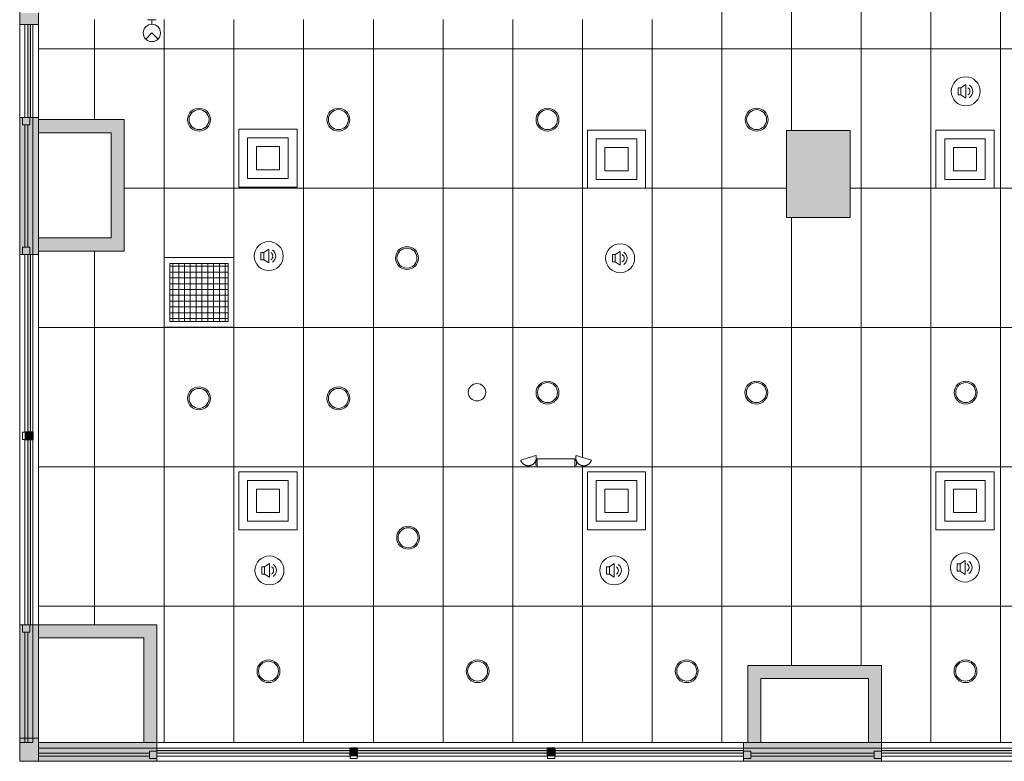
# Model space of a CAD drawing. Header units: inches. Extents: x -283 to 374, y -282 to 262.
# Tile 1 of 5: x -283 to 57, y -245 to 11. Entities that reach past the tile are written whole.
import ezdxf

# ---------------------------------------------------------------- set-up
doc = ezdxf.new("R2010")
doc.units = ezdxf.units.IN
doc.header["$MEASUREMENT"] = 0
for name, color, linetype, lineweight in [('A-CLNG', 13, 'Continuous', 9), ('A-CLNG-PATT', 13, 'Continuous', 9), ('A-COLS', 52, 'Continuous', 9), ('A-DETL-MBND', 5, 'Continuous', 9), ('A-GENM', 13, 'Continuous', 9), ('A-WALL', 90, 'Continuous', 9), ('A-WALL-PATT', 111, 'Continuous', 9), ('E-ELEC-FIXT', 91, 'Continuous', 9), ('E-LITE-EQPM', 33, 'Continuous', 9), ('Q-SPCQ', 91, 'Continuous', 9)]:
    doc.layers.add(name, color=color, linetype=linetype, lineweight=lineweight)

# ---------------------------------------------------------------- blocks, each defined once
blk = doc.blocks.new('Rectangular Column 3D - Family8-3063236-Main Floor')
at = {"layer": 'A-COLS'}
blk.add_hatch(color=8, dxfattribs=at).paths.add_polyline_path([(0, 0), (22, 0), (22, 30), (0, 30)], flags=0)
for p, q in [((0, 0), (0, 30)), ((0, 30), (22, 30)), ((22, 30), (22, 0)), ((22, 0), (0, 0))]:
    blk.add_line(p, q, dxfattribs=at)
blk = doc.blocks.new('Air Grill 2X2 - Air Grill 2X2-3143860-Main Floor')
at = {"layer": 'A-GENM'}
for p, q in [((-12, -12), (-12, 12)), ((-12, 12), (12, 12)), ((12, 12), (12, -12)), ((-10, -10), (-10, 10)), ((-10, 10), (10, 10)), ((10, 9), (-10, 9)), ((10, 7), (-10, 7)), ((-9, 10), (-9, -10)), ((-7, 10), (-7, -10)), ((-5, 10), (-5, -10)), ((-3, 10), (-3, -10)), ((-1, 10), (-1, -10)), ((1, 10), (1, -10)), ((3, 10), (3, -10)), ((5, 10), (5, -10)), ((7, 10), (7, -10)), ((9, 10), (9, -10)), ((10, 10), (10, -10)), ((10, 5), (-10, 5)), ((10, 3), (-10, 3)), ((10, 1), (-10, 1)), ((10, -1), (-10, -1)), ((10, -3), (-10, -3)), ((10, -5), (-10, -5)), ((10, -7), (-10, -7)), ((10, -9), (-10, -9)), ((10, -10), (-10, -10)), ((12, -12), (-12, -12))]:
    blk.add_line(p, q, dxfattribs=at)
blk = doc.blocks.new('Air Diffuser - Square - Air Diffuser - Square-3101284-Main Floor')
at = {"layer": 'E-ELEC-FIXT'}
for p, q in [((-10, -10), (-10, 10)), ((-10, 10), (10, 10)), ((-7, 7), (7, 7)), ((-7, -7), (-7, 7)), ((7, 7), (7, -7)), ((10, 10), (10, -10)), ((-4, -4), (-4, 4)), ((-4, 4), (4, 4)), ((4, 4), (4, -4)), ((4, -4), (-4, -4)), ((10, -10), (-10, -10)), ((7, -7), (-7, -7))]:
    blk.add_line(p, q, dxfattribs=at)
blk = doc.blocks.new('Emegency Light - Wall Mounted - Emegency Light - Wall Mounted-V2-Main Floor')
at = {"layer": 'A-GENM'}
for p, q in [((-2.12, 2.51), (0, 0.39)), ((0, 0.39), (2.12, 2.51)), ((0, -2.61), (0, -4.11)), ((-1.5, -4.11), (1.5, -4.11))]:
    blk.add_line(p, q, dxfattribs=at)
for start, end in [(45, 225), (225, 45)]:
    blk.add_arc((0, 0.39), 3, start, end, dxfattribs=at)
blk = doc.blocks.new('Emergency Light- Ceiling Mounted - Emergency Light- Ceiling Mounted-3120708-Main Floor')
at = {"layer": 'A-GENM'}
for start, end in [(0, 180), (180, 360)]:
    blk.add_arc((0, 0), 3, start, end, dxfattribs=at)
blk = doc.blocks.new('Speaker - Speaker-3144726-Main Floor')
at = {"layer": 'A-GENM'}
for p, q in [((-2.66, -1.25), (-2.66, 1.25)), ((-2.66, 1.25), (-1.66, 1.25)), ((-1.66, 1.25), (0, 2.37)), ((-1.66, 1.25), (-1.66, -1.25)), ((0, 2.37), (0, -2.37)), ((-1.66, -1.25), (-2.66, -1.25)), ((-1.66, -1.25), (0, -2.37))]:
    blk.add_line(p, q, dxfattribs=at)
for centre, radius, start, end in [((0, 0), 5, 360, 180), ((0, 0), 5, 0, 180), ((0, 0), 5, 180, 360), ((-0.09, 0), 1.51, 303.8783, 56.1217), ((-0.09, 0), 2.51, 303.8783, 56.1217), ((0, 0), 5, 180, 360)]:
    blk.add_arc(centre, radius, start, end, dxfattribs=at)
blk = doc.blocks.new('Emergency Battery Unit - EX-3264567-Main Floor')
at = {"layer": 'Q-SPCQ'}
for p, q in [((-7.02, 38.15), (-7.02, 36.65)), ((-6.52, 38.15), (-7.02, 38.15)), ((6.48, 38.77), (-6.52, 38.77)), ((-6.52, 38.77), (-6.52, 36.02)), ((6.48, 36.02), (6.48, 38.77)), ((6.48, 38.15), (6.98, 38.15)), ((6.98, 36.65), (6.98, 38.15)), ((-12.2, 36.42), (-9.57, 35.61)), ((-9.57, 35.61), (-6.94, 34.81)), ((-6.52, 36.65), (-7.02, 36.65)), ((-6.52, 36.02), (6.48, 36.02)), ((6.48, 36.65), (6.98, 36.65)), ((6.9, 34.81), (9.53, 35.61)), ((9.53, 35.61), (12.16, 36.42))]:
    blk.add_line(p, q, dxfattribs=at)
at = {"layer": 'Q-SPCQ', "flags": 128}
for points in [[(-12.2, 36.42), (-12.16, 36.52), (-12.12, 36.62), (-12.08, 36.73), (-12.03, 36.82), (-11.98, 36.92), (-11.93, 37.02), (-11.87, 37.11), (-11.81, 37.2), (-11.74, 37.29), (-11.68, 37.38), (-11.6, 37.46), (-11.53, 37.54), (-11.45, 37.62), (-11.37, 37.69), (-11.28, 37.76), (-11.2, 37.83), (-11.11, 37.89), (-11.01, 37.95), (-10.92, 38.01), (-10.82, 38.06), (-10.72, 38.11), (-10.62, 38.15), (-10.52, 38.19), (-10.42, 38.23), (-10.31, 38.26), (-10.2, 38.29), (-10.1, 38.31), (-9.99, 38.33), (-9.88, 38.34), (-9.77, 38.35), (-9.66, 38.36), (-9.55, 38.36), (-9.44, 38.36), (-9.33, 38.35), (-9.22, 38.34), (-9.11, 38.32), (-9, 38.3), (-8.9, 38.28), (-8.79, 38.25), (-8.69, 38.22), (-8.58, 38.18), (-8.48, 38.14), (-8.38, 38.09), (-8.28, 38.04), (-8.19, 37.99), (-8.09, 37.93), (-8, 37.87), (-7.91, 37.81), (-7.82, 37.74), (-7.74, 37.67), (-7.66, 37.59), (-7.58, 37.52), (-7.51, 37.44), (-7.44, 37.35), (-7.37, 37.27), (-7.3, 37.18), (-7.24, 37.08), (-7.19, 36.99), (-7.13, 36.89), (-7.08, 36.8), (-7.04, 36.7), (-7, 36.59), (-6.96, 36.49), (-6.93, 36.38), (-6.9, 36.28), (-6.87, 36.17), (-6.85, 36.06), (-6.84, 35.95), (-6.83, 35.85), (-6.82, 35.74), (-6.82, 35.63), (-6.82, 35.52), (-6.82, 35.41), (-6.83, 35.3), (-6.85, 35.19), (-6.87, 35.08), (-6.89, 34.97), (-6.92, 34.86), (-6.94, 34.81)], [(6.9, 34.81), (6.87, 34.91), (6.84, 35.02), (6.82, 35.13), (6.8, 35.24), (6.79, 35.35), (6.78, 35.46), (6.78, 35.57), (6.78, 35.68), (6.78, 35.79), (6.79, 35.9), (6.81, 36), (6.82, 36.11), (6.85, 36.22), (6.87, 36.33), (6.9, 36.43), (6.94, 36.54), (6.98, 36.64), (7.02, 36.74), (7.07, 36.84), (7.12, 36.94), (7.17, 37.03), (7.23, 37.13), (7.3, 37.22), (7.36, 37.31), (7.43, 37.39), (7.5, 37.47), (7.58, 37.55), (7.66, 37.63), (7.74, 37.7), (7.83, 37.77), (7.91, 37.84), (8, 37.9), (8.1, 37.96), (8.19, 38.02), (8.29, 38.07), (8.39, 38.11), (8.49, 38.16), (8.59, 38.2), (8.7, 38.23), (8.8, 38.26), (8.91, 38.29)], [(8.91, 38.29), (9.02, 38.31), (9.12, 38.33), (9.23, 38.35), (9.34, 38.36), (9.45, 38.36), (9.56, 38.36), (9.67, 38.36), (9.78, 38.35), (9.89, 38.34), (10, 38.32), (10.11, 38.3), (10.21, 38.27), (10.32, 38.25), (10.43, 38.21), (10.53, 38.17), (10.63, 38.13), (10.73, 38.09), (10.83, 38.04), (10.92, 37.98), (11.02, 37.92), (11.11, 37.86), (11.2, 37.8), (11.28, 37.73), (11.37, 37.66), (11.45, 37.58), (11.52, 37.5), (11.6, 37.42), (11.67, 37.34), (11.74, 37.25), (11.8, 37.16), (11.86, 37.07), (11.92, 36.97), (11.97, 36.88), (12.02, 36.78), (12.06, 36.68), (12.1, 36.58), (12.14, 36.47), (12.16, 36.42)]]:
    blk.add_lwpolyline(points, dxfattribs=at)
blk = doc.blocks.new('Recessed Light _1_ - 8_-3267528-Main Floor')
at = {"layer": 'E-LITE-EQPM'}
for radius, start, end in [(3.94, 360, 180), (3.94, 360, 180), (3.44, 0, 180), (3.94, 180, 360), (3.94, 180, 360), (3.44, 180, 360)]:
    blk.add_arc((0, 0), radius, start, end, dxfattribs=at)

msp = doc.modelspace()

# ---------------------------------------------------------------- hatches: boundary and pattern name
at = {"layer": 'A-CLNG-PATT', "lineweight": 18}
h = msp.add_hatch(dxfattribs=at)
h.set_pattern_fill('FP_5', color=256, style=0, pattern_type=2)
h.set_pattern_definition([(270, (55.233, 0.723), (-24, -1e-15), []), (180, (55.233, 0.723), (6e-15, 48), [])])
h.paths.add_polyline_path([(367.23, -238.15), (367.23, -68.65), (250.23, -68.65), (250.23, -57.9), (227.98, -57.9), (227.98, -36.65), (250.23, -36.65), (250.23, 94.1), (-63.52, 94.1), (-63.52, 87.35), (41.98, 87.35), (41.98, 82.85), (-63.52, 82.85), (-63.52, 10.85), (-276.02, 10.85), (-276.02, -23.65), (-246.52, -23.65), (-246.52, -68.9), (-276.02, -68.9), (-276.02, -197.65), (-235.27, -197.65), (-235.27, -238.15), (-31.77, -238.15), (-31.77, -211.65), (14.23, -211.65), (14.23, -238.15), (169.25, -238.15), (169.25, -237.53), (168.75, -237.53), (168.79, -236.03), (169.25, -236.03), (169.25, -235.4), (182.25, -235.41), (182.25, -236.03), (182.75, -236.03), (182.75, -237.53), (182.25, -237.53), (182.25, -238.15), (223.73, -238.15), (223.73, -211.65), (262.48, -211.65), (262.48, -238.15), (359.64, -238.15)], flags=0)
h.paths.add_polyline_path([(185.43, -237.73), (184.79, -237.66), (184.05, -237.41), (183.27, -236.82), (183.02, -236.48), (182.72, -235.88), (182.59, -235.45), (182.59, -234.73), (182.67, -234.19), (187.93, -235.79), (187.48, -236.63), (187.19, -236.96), (186.68, -237.34), (185.98, -237.64), (185.53, -237.71)], flags=0)
h.paths.add_polyline_path([(166.08, -237.73), (165.34, -237.58), (164.57, -237.17), (164.14, -236.77), (163.75, -236.16), (163.58, -235.79), (168.84, -234.21), (168.93, -235), (168.91, -235.45), (168.65, -236.18), (168.29, -236.76), (168.01, -237.03), (167.36, -237.48), (166.43, -237.72), (166.23, -237.72)], flags=0)
h.paths.add_polyline_path([(-197.44, -217), (-198.56, -216.6), (-199.47, -215.83), (-200.07, -214.79), (-200.28, -213.62), (-200.07, -212.44), (-199.47, -211.41), (-198.56, -210.64), (-197.44, -210.23), (-196.24, -210.23), (-195.12, -210.64), (-194.21, -211.41), (-193.61, -212.44), (-193.4, -213.62), (-193.61, -214.79), (-194.21, -215.83), (-195.12, -216.6), (-196.24, -217)], flags=0)
h.paths.add_polyline_path([(-125.44, -217), (-126.56, -216.6), (-127.47, -215.83), (-128.07, -214.79), (-128.28, -213.62), (-128.07, -212.44), (-127.47, -211.41), (-126.56, -210.64), (-125.44, -210.23), (-124.24, -210.23), (-123.12, -210.64), (-122.21, -211.41), (-121.61, -212.44), (-121.4, -213.62), (-121.61, -214.79), (-122.21, -215.83), (-123.12, -216.6), (-124.24, -217)], flags=0)
h.paths.add_polyline_path([(-53.44, -217), (-54.56, -216.6), (-55.47, -215.83), (-56.07, -214.79), (-56.28, -213.62), (-56.07, -212.44), (-55.47, -211.41), (-54.56, -210.64), (-53.44, -210.23), (-52.24, -210.23), (-51.12, -210.64), (-50.21, -211.41), (-49.61, -212.44), (-49.4, -213.62), (-49.61, -214.79), (-50.21, -215.83), (-51.12, -216.6), (-52.24, -217)], flags=0)
h.paths.add_polyline_path([(42.56, -217), (41.44, -216.6), (40.53, -215.83), (39.93, -214.79), (39.72, -213.62), (39.93, -212.44), (40.53, -211.41), (41.44, -210.64), (42.56, -210.23), (43.76, -210.23), (44.88, -210.64), (45.79, -211.41), (46.39, -212.44), (46.6, -213.62), (46.39, -214.79), (45.79, -215.83), (44.88, -216.6), (43.76, -217)], flags=0)
h.paths.add_polyline_path([(114.56, -217), (113.44, -216.6), (112.53, -215.83), (111.93, -214.79), (111.72, -213.62), (111.93, -212.44), (112.53, -211.41), (113.44, -210.64), (114.56, -210.23), (115.76, -210.23), (116.88, -210.64), (117.79, -211.41), (118.39, -212.44), (118.6, -213.62), (118.39, -214.79), (117.79, -215.83), (116.88, -216.6), (115.76, -217)], flags=0)
h.paths.add_polyline_path([(186.56, -217), (185.44, -216.6), (184.53, -215.83), (183.93, -214.79), (183.72, -213.62), (183.93, -212.44), (184.53, -211.41), (185.44, -210.64), (186.56, -210.23), (187.76, -210.23), (188.88, -210.64), (189.79, -211.41), (190.39, -212.44), (190.6, -213.62), (190.39, -214.79), (189.79, -215.83), (188.88, -216.6), (187.76, -217)], flags=0)
h.paths.add_polyline_path([(282.56, -217), (281.44, -216.6), (280.53, -215.83), (279.93, -214.79), (279.72, -213.62), (279.93, -212.44), (280.53, -211.41), (281.44, -210.64), (282.56, -210.23), (283.76, -210.23), (284.88, -210.64), (285.79, -211.41), (286.39, -212.44), (286.6, -213.62), (286.39, -214.79), (285.79, -215.83), (284.88, -216.6), (283.76, -217)], flags=0)
h.paths.add_polyline_path([(330.56, -217), (329.44, -216.6), (328.53, -215.83), (327.93, -214.79), (327.72, -213.62), (327.93, -212.44), (328.53, -211.41), (329.44, -210.64), (330.56, -210.23), (331.76, -210.23), (332.88, -210.64), (333.79, -211.41), (334.39, -212.44), (334.6, -213.62), (334.39, -214.79), (333.79, -215.83), (332.88, -216.6), (331.76, -217), (331.53, -217)], flags=0)
h.paths.add_polyline_path([(-149.36, -171.04), (-150.49, -170.63), (-151.4, -169.86), (-152, -168.83), (-152.2, -167.65), (-152, -166.48), (-151.4, -165.44), (-150.49, -164.68), (-149.36, -164.27), (-148.17, -164.27), (-147.05, -164.68), (-146.13, -165.44), (-145.54, -166.48), (-145.33, -167.65), (-145.54, -168.83), (-146.13, -169.86), (-147.05, -170.63), (-148.17, -171.04)], flags=0)
h.paths.add_polyline_path([(90.56, -169), (89.44, -168.6), (88.53, -167.83), (87.93, -166.79), (87.72, -165.62), (87.93, -164.44), (88.53, -163.41), (89.44, -162.64), (90.56, -162.23), (91.76, -162.23), (92.88, -162.64), (93.79, -163.41), (94.39, -164.44), (94.6, -165.62), (94.39, -166.79), (93.79, -167.83), (92.88, -168.6), (91.76, -169)], flags=0)
h.paths.add_polyline_path([(265.25, -143.37), (265.25, -142.75), (264.75, -142.75), (264.78, -141.25), (265.25, -141.25), (265.25, -140.62), (278.25, -140.63), (278.25, -141.25), (278.75, -141.25), (278.75, -142.75), (278.25, -142.75), (278.25, -143.37), (265.52, -143.37)], flags=0)
h.paths.add_polyline_path([(-93.06, -143.28), (-104.33, -143.28), (-104.33, -142.65), (-104.83, -142.65), (-104.79, -141.15), (-104.33, -141.15), (-104.33, -140.53), (-91.33, -140.54), (-91.33, -141.15), (-90.83, -141.15), (-90.83, -142.65), (-91.33, -142.65), (-91.33, -143.28)], flags=0)
h.paths.add_polyline_path([(281.42, -142.95), (280.78, -142.88), (280.04, -142.63), (279.26, -142.04), (279.08, -141.82), (278.72, -141.1), (278.59, -140.67), (278.58, -140.03), (278.67, -139.4), (283.93, -141.01), (283.48, -141.83), (283.19, -142.18), (282.68, -142.56), (282.07, -142.84), (281.53, -142.93)], flags=0)
h.paths.add_polyline_path([(262.07, -142.95), (261.32, -142.8), (260.57, -142.39), (260.13, -141.99), (259.79, -141.47), (259.57, -141.01), (264.84, -139.43), (264.93, -140.22), (264.87, -140.81), (264.65, -141.4), (264.29, -141.98), (264.01, -142.24), (263.36, -142.7), (262.42, -142.93), (262.23, -142.94)], flags=0)
h.paths.add_polyline_path([(-88.15, -142.86), (-88.79, -142.78), (-89.54, -142.53), (-90.31, -141.94), (-90.49, -141.72), (-90.86, -141.01), (-90.99, -140.58), (-91, -139.94), (-90.91, -139.31), (-85.65, -140.92), (-86.09, -141.74), (-86.39, -142.09), (-86.94, -142.49), (-87.5, -142.75), (-88.07, -142.84)], flags=0)
h.paths.add_polyline_path([(-107.5, -142.86), (-108.26, -142.7), (-109.01, -142.3), (-109.44, -141.89), (-109.78, -141.37), (-110, -140.92), (-104.74, -139.34), (-104.65, -140.13), (-104.67, -140.58), (-104.92, -141.3), (-105.28, -141.88), (-105.58, -142.16), (-106.22, -142.6), (-107.15, -142.84), (-107.35, -142.85)], flags=0)
h.paths.add_polyline_path([(-221.36, -123.04), (-222.49, -122.63), (-223.4, -121.86), (-224, -120.83), (-224.2, -119.65), (-224, -118.48), (-223.4, -117.44), (-222.49, -116.68), (-221.36, -116.27), (-220.17, -116.27), (-219.05, -116.68), (-218.13, -117.44), (-217.54, -118.48), (-217.33, -119.65), (-217.54, -120.83), (-218.13, -121.86), (-219.05, -122.63), (-220.17, -123.04)], flags=0)
h.paths.add_polyline_path([(-173.36, -123.04), (-174.49, -122.63), (-175.4, -121.86), (-176, -120.83), (-176.2, -119.65), (-176, -118.48), (-175.4, -117.44), (-174.49, -116.68), (-173.36, -116.27), (-172.17, -116.27), (-171.05, -116.68), (-170.13, -117.44), (-169.54, -118.48), (-169.33, -119.65), (-169.54, -120.83), (-170.13, -121.86), (-171.05, -122.63), (-172.17, -123.04)], flags=0)
h.paths.add_polyline_path([(-101.36, -121.04), (-102.49, -120.63), (-103.4, -119.86), (-104, -118.83), (-104.2, -117.65), (-104, -116.48), (-103.4, -115.44), (-102.49, -114.68), (-101.36, -114.27), (-100.17, -114.27), (-99.05, -114.68), (-98.13, -115.44), (-97.54, -116.48), (-97.33, -117.65), (-97.54, -118.83), (-98.13, -119.86), (-99.05, -120.63), (-100.17, -121.04)], flags=0)
h.paths.add_polyline_path([(-29.44, -121.04), (-30.56, -120.63), (-31.47, -119.86), (-32.07, -118.83), (-32.28, -117.65), (-32.07, -116.48), (-31.47, -115.44), (-30.56, -114.68), (-29.44, -114.27), (-28.24, -114.27), (-27.12, -114.68), (-26.21, -115.44), (-25.61, -116.48), (-25.4, -117.65), (-25.61, -118.83), (-26.21, -119.86), (-27.12, -120.63), (-28.24, -121.04)], flags=0)
h.paths.add_polyline_path([(42.64, -121.04), (41.51, -120.63), (40.6, -119.86), (40, -118.83), (39.8, -117.65), (40, -116.48), (40.6, -115.44), (41.51, -114.68), (42.64, -114.27), (43.83, -114.27), (44.95, -114.68), (45.87, -115.44), (46.46, -116.48), (46.67, -117.65), (46.46, -118.83), (45.87, -119.86), (44.95, -120.63), (43.83, -121.04)], flags=0)
h.paths.add_polyline_path([(114.64, -121.04), (113.51, -120.63), (112.6, -119.86), (112, -118.83), (111.8, -117.65), (112, -116.48), (112.6, -115.44), (113.51, -114.68), (114.64, -114.27), (115.83, -114.27), (116.95, -114.68), (117.87, -115.44), (118.46, -116.48), (118.67, -117.65), (118.46, -118.83), (117.87, -119.86), (116.95, -120.63), (115.83, -121.04)], flags=0)
h.paths.add_polyline_path([(186.64, -121.04), (185.51, -120.63), (184.6, -119.86), (184, -118.83), (183.8, -117.65), (184, -116.48), (184.6, -115.44), (185.51, -114.68), (186.64, -114.27), (187.83, -114.27), (188.95, -114.68), (189.87, -115.44), (190.46, -116.48), (190.67, -117.65), (190.46, -118.83), (189.87, -119.86), (188.95, -120.63), (187.83, -121.04)], flags=0)
h.paths.add_polyline_path([(258.64, -121.04), (257.51, -120.63), (256.6, -119.86), (256, -118.83), (255.8, -117.65), (256, -116.48), (256.6, -115.44), (257.51, -114.68), (258.64, -114.27), (259.83, -114.27), (260.95, -114.68), (261.87, -115.44), (262.46, -116.48), (262.67, -117.65), (262.46, -118.83), (261.87, -119.86), (260.95, -120.63), (259.83, -121.04)], flags=0)
h.paths.add_polyline_path([(330.64, -121.04), (329.51, -120.63), (328.6, -119.86), (328, -118.83), (327.8, -117.65), (328, -116.48), (328.6, -115.44), (329.51, -114.68), (330.64, -114.27), (331.83, -114.27), (332.95, -114.68), (333.87, -115.44), (334.46, -116.48), (334.67, -117.65), (334.46, -118.83), (333.87, -119.86), (332.95, -120.63), (331.83, -121.04), (331.53, -121.04)], flags=0)
h.paths.add_polyline_path([(-149.76, -74.7), (-150.88, -74.3), (-151.79, -73.53), (-152.39, -72.5), (-152.6, -71.32), (-152.39, -70.14), (-151.79, -69.11), (-150.88, -68.34), (-149.76, -67.93), (-148.56, -67.93), (-147.44, -68.34), (-146.53, -69.11), (-145.93, -70.14), (-145.72, -71.32), (-145.93, -72.5), (-146.53, -73.53), (-147.44, -74.3), (-148.56, -74.7)], flags=0)
h.paths.add_polyline_path([(90.24, -74.7), (89.12, -74.3), (88.21, -73.53), (87.61, -72.5), (87.4, -71.32), (87.61, -70.14), (88.21, -69.11), (89.12, -68.34), (90.24, -67.93), (91.44, -67.93), (92.56, -68.34), (93.47, -69.11), (94.07, -70.14), (94.28, -71.32), (94.07, -72.5), (93.47, -73.53), (92.56, -74.3), (91.44, -74.7)], flags=0)
h.paths.add_polyline_path([(-0.71, -57.4), (-18.52, -57.4), (-18.52, -27.4), (3.48, -27.4), (3.48, -57.4), (2.82, -57.4)], flags=0)
h.paths.add_polyline_path([(-221.36, -27.04), (-222.49, -26.63), (-223.4, -25.86), (-224, -24.83), (-224.2, -23.65), (-224, -22.48), (-223.4, -21.44), (-222.49, -20.68), (-221.36, -20.27), (-220.17, -20.27), (-219.05, -20.68), (-218.13, -21.44), (-217.54, -22.48), (-217.33, -23.65), (-217.54, -24.83), (-218.13, -25.86), (-219.05, -26.63), (-220.17, -27.04)], flags=0)
h.paths.add_polyline_path([(-173.36, -27.04), (-174.49, -26.63), (-175.4, -25.86), (-176, -24.83), (-176.2, -23.65), (-176, -22.48), (-175.4, -21.44), (-174.49, -20.68), (-173.36, -20.27), (-172.17, -20.27), (-171.05, -20.68), (-170.13, -21.44), (-169.54, -22.48), (-169.33, -23.65), (-169.54, -24.83), (-170.13, -25.86), (-171.05, -26.63), (-172.17, -27.04)], flags=0)
h.paths.add_polyline_path([(-101.36, -27.04), (-102.49, -26.63), (-103.4, -25.86), (-104, -24.83), (-104.2, -23.65), (-104, -22.48), (-103.4, -21.44), (-102.49, -20.68), (-101.36, -20.27), (-100.17, -20.27), (-99.05, -20.68), (-98.13, -21.44), (-97.54, -22.48), (-97.33, -23.65), (-97.54, -24.83), (-98.13, -25.86), (-99.05, -26.63), (-100.17, -27.04)], flags=0)
h.paths.add_polyline_path([(-29.36, -27.04), (-30.49, -26.63), (-31.4, -25.86), (-32, -24.83), (-32.2, -23.65), (-32, -22.48), (-31.4, -21.44), (-30.49, -20.68), (-29.36, -20.27), (-28.17, -20.27), (-27.05, -20.68), (-26.13, -21.44), (-25.54, -22.48), (-25.33, -23.65), (-25.54, -24.83), (-26.13, -25.86), (-27.05, -26.63), (-28.17, -27.04)], flags=0)
h.paths.add_polyline_path([(114.24, -26.7), (113.12, -26.3), (112.21, -25.53), (111.61, -24.5), (111.4, -23.32), (111.61, -22.14), (112.21, -21.11), (113.12, -20.34), (114.24, -19.93), (115.44, -19.93), (116.56, -20.34), (117.47, -21.11), (118.07, -22.14), (118.28, -23.32), (118.07, -24.5), (117.47, -25.53), (116.56, -26.3), (115.44, -26.7)], flags=0)
h.paths.add_polyline_path([(186.24, -26.7), (185.12, -26.3), (184.21, -25.53), (183.61, -24.5), (183.4, -23.32), (183.61, -22.14), (184.21, -21.11), (185.12, -20.34), (186.24, -19.93), (187.44, -19.93), (188.56, -20.34), (189.47, -21.11), (190.07, -22.14), (190.28, -23.32), (190.07, -24.5), (189.47, -25.53), (188.56, -26.3), (187.44, -26.7)], flags=0)
h.paths.add_polyline_path([(-5.36, 20.96), (-6.49, 21.37), (-7.4, 22.14), (-8, 23.17), (-8.2, 24.35), (-8, 25.52), (-7.4, 26.56), (-6.49, 27.32), (-5.36, 27.73), (-4.17, 27.73), (-3.05, 27.32), (-2.13, 26.56), (-1.54, 25.52), (-1.33, 24.35), (-1.54, 23.17), (-2.13, 22.14), (-3.05, 21.37), (-4.17, 20.96)], flags=0)
h.paths.add_polyline_path([(66.64, 20.96), (65.51, 21.37), (64.6, 22.14), (64, 23.17), (63.8, 24.35), (64, 25.52), (64.6, 26.56), (65.51, 27.32), (66.64, 27.73), (67.83, 27.73), (68.95, 27.32), (69.87, 26.56), (70.46, 25.52), (70.67, 24.35), (70.46, 23.17), (69.87, 22.14), (68.95, 21.37), (67.83, 20.96)], flags=0)
h.paths.add_polyline_path([(138.64, 20.96), (137.51, 21.37), (136.6, 22.14), (136, 23.17), (135.8, 24.35), (136, 25.52), (136.6, 26.56), (137.51, 27.32), (138.64, 27.73), (139.83, 27.73), (140.95, 27.32), (141.87, 26.56), (142.46, 25.52), (142.67, 24.35), (142.46, 23.17), (141.87, 22.14), (140.95, 21.37), (139.83, 20.96)], flags=0)
h.paths.add_polyline_path([(210.64, 20.96), (209.51, 21.37), (208.6, 22.14), (208, 23.17), (207.8, 24.35), (208, 25.52), (208.6, 26.56), (209.51, 27.32), (210.64, 27.73), (211.83, 27.73), (212.95, 27.32), (213.87, 26.56), (214.46, 25.52), (214.67, 24.35), (214.46, 23.17), (213.87, 22.14), (212.95, 21.37), (211.83, 20.96)], flags=0)
h.paths.add_polyline_path([(66.64, 67.84), (65.51, 68.25), (64.6, 69.01), (64, 70.05), (63.8, 71.22), (64, 72.4), (64.6, 73.43), (65.51, 74.2), (66.64, 74.61), (67.83, 74.61), (68.95, 74.2), (69.87, 73.43), (70.46, 72.4), (70.67, 71.22), (70.46, 70.05), (69.87, 69.01), (68.95, 68.25), (67.83, 67.84)], flags=0)
h.paths.add_polyline_path([(114.64, 67.84), (113.51, 68.25), (112.6, 69.01), (112, 70.05), (111.8, 71.22), (112, 72.4), (112.6, 73.43), (113.51, 74.2), (114.64, 74.61), (115.83, 74.61), (116.95, 74.2), (117.87, 73.43), (118.46, 72.4), (118.67, 71.22), (118.46, 70.05), (117.87, 69.01), (116.95, 68.25), (115.83, 67.84)], flags=0)
h.paths.add_polyline_path([(162.64, 67.84), (161.51, 68.25), (160.6, 69.01), (160, 70.05), (159.8, 71.22), (160, 72.4), (160.6, 73.43), (161.51, 74.2), (162.64, 74.61), (163.83, 74.61), (164.95, 74.2), (165.87, 73.43), (166.46, 72.4), (166.67, 71.22), (166.46, 70.05), (165.87, 69.01), (164.95, 68.25), (163.83, 67.84)], flags=0)
h.paths.add_polyline_path([(210.64, 77.17), (209.51, 77.58), (208.6, 78.34), (208, 79.38), (207.8, 80.55), (208, 81.73), (208.6, 82.76), (209.51, 83.53), (210.64, 83.94), (211.83, 83.94), (212.95, 83.53), (213.87, 82.76), (214.46, 81.73), (214.67, 80.55), (214.46, 79.38), (213.87, 78.34), (212.95, 77.58), (211.83, 77.17)], flags=0)
at = {"layer": 'A-WALL-PATT', "transparency": 33554560}
h = msp.add_hatch(color=8, dxfattribs=at)
h.paths.add_polyline_path([(-276.02, -238.15), (-276.02, -197.65), (-282.52, -197.65), (-282.52, -238.15)], flags=0)
h.paths.add_polyline_path([(-279.77, -70.05), (-276.02, -70.05), (-276.02, -22.91), (-282.52, -22.91), (-282.52, -70.05)], flags=0)
h.paths.add_polyline_path([(-282.52, 9.09), (-276.02, 9.09), (-276.02, 13.1), (-282.52, 13.1), (-282.52, 11.86)], flags=0)
for points in [[(-278.77, -22.91), (-278.77, 9.09), (-279.77, 9.09), (-279.77, -22.91)], [(-251.02, -28.15), (-246.52, -28.15), (-246.52, -23.65), (-276.02, -23.65), (-276.02, -28.15), (-271.11, -28.15)], [(-251.02, -68.9), (-246.52, -68.9), (-246.52, -28.15), (-251.02, -28.15), (-251.02, -64.59)], [(-251.02, -68.9), (-251.02, -64.4), (-276.02, -64.4), (-276.02, -68.9), (-271.11, -68.9)], [(-278.02, -133.79), (-278.02, -131.29), (-280.52, -131.29), (-280.52, -133.79)], [(-239.77, -202.15), (-239.77, -197.65), (-276.02, -197.65), (-276.02, -202.15), (-271.11, -202.15)], [(-235.27, -244.65), (-235.27, -197.65), (-239.77, -197.65), (-239.77, -244.65)], [(-31.77, -238.15), (-27.27, -238.15), (-27.27, -211.65), (-31.77, -211.65), (-31.77, -217.51)], [(14.23, -216.15), (14.23, -211.65), (-27.27, -211.65), (-27.27, -216.15), (9.73, -216.15)], [(14.23, -244.65), (14.23, -216.15), (9.73, -216.15), (9.73, -244.65)], [(-166.27, -242.65), (-166.27, -240.15), (-168.77, -240.15), (-168.77, -242.65)], [(-98.27, -242.65), (-98.27, -240.15), (-100.77, -240.15), (-100.77, -242.65)]]:
    msp.add_hatch(color=8, dxfattribs=at).paths.add_polyline_path(points, flags=0)
h = msp.add_hatch(color=8, dxfattribs=at)
h.paths.add_polyline_path([(-279.77, -197.65), (-278.77, -197.65), (-278.77, -133.79), (-279.77, -133.79), (-279.77, -141.05)], flags=0)
h.paths.add_polyline_path([(-279.77, -131.29), (-278.77, -131.29), (-278.77, -70.05), (-279.77, -70.05)], flags=0)
h = msp.add_hatch(color=8, dxfattribs=at)
h.paths.add_polyline_path([(373.73, -244.65), (373.73, -238.15), (215.73, -238.15), (215.73, -244.65), (276.75, -244.65)], flags=0)
h.paths.add_polyline_path([(141.73, -244.65), (141.73, -238.15), (139.48, -238.15), (139.48, -244.65), (139.78, -244.65)], flags=0)
h.paths.add_polyline_path([(2.82, -244.65), (9.73, -244.65), (9.73, -238.15), (-33.32, -238.15), (-33.32, -244.65)], flags=0)
h.paths.add_polyline_path([(-239.77, -244.65), (-239.77, -238.15), (-282.52, -238.15), (-282.52, -244.65), (-271.11, -244.65)], flags=0)
h = msp.add_hatch(color=8, dxfattribs=at)
h.paths.add_polyline_path([(-33.32, -241.9), (-33.32, -240.9), (-98.27, -240.9), (-98.27, -241.9), (-51.97, -241.9)], flags=0)
h.paths.add_polyline_path([(-100.77, -241.9), (-100.77, -240.9), (-166.27, -240.9), (-166.27, -241.9), (-161.54, -241.9)], flags=0)
h.paths.add_polyline_path([(-168.77, -241.9), (-168.77, -240.9), (-235.27, -240.9), (-235.27, -241.9), (-216.32, -241.9)], flags=0)
h = msp.add_hatch(color=8, dxfattribs=at)
h.paths.add_polyline_path([(139.48, -241.9), (139.48, -240.9), (77.23, -240.9), (77.23, -241.9), (112.39, -241.9)], flags=0)
h.paths.add_polyline_path([(74.73, -241.9), (74.73, -240.9), (14.23, -240.9), (14.23, -241.9), (57.6, -241.9)], flags=0)

# ---------------------------------------------------------------- linework, layer by layer
at = {"layer": 'A-CLNG'}
for p, q in [((-235.27, -197.65), (-276.02, -197.65)), ((-235.27, -238.15), (-235.27, -197.65)), ((14.23, -238.15), (14.23, -211.65))]:
    msp.add_line(p, q, dxfattribs=at)
for centre, start, end in [((-220.77, -23.65), 0, 180), ((-172.77, -23.65), 0, 180), ((-100.77, -23.65), 0, 180), ((-28.77, -23.65), 360, 180), ((-220.77, -23.65), 180, 360), ((-172.77, -23.65), 180, 360), ((-100.77, -23.65), 180, 360), ((-28.77, -23.65), 180, 360), ((-149.16, -71.32), 0, 180), ((-149.16, -71.32), 180, 0), ((-100.77, -117.65), 0, 180), ((-28.84, -117.65), 360, 180), ((43.23, -117.65), 360, 180), ((-220.77, -119.65), 0, 180), ((-172.77, -119.65), 0, 180), ((-100.77, -117.65), 180, 0), ((-28.84, -117.65), 180, 0), ((43.23, -117.65), 180, 0), ((-220.77, -119.65), 180, 0), ((-172.77, -119.65), 180, 0), ((-148.77, -167.65), 0, 180), ((-148.77, -167.65), 180, 0), ((-196.84, -213.62), 0, 180), ((-124.84, -213.62), 0, 180), ((-52.84, -213.62), 360, 180), ((43.16, -213.62), 0, 180), ((-196.84, -213.62), 180, 0), ((-124.84, -213.62), 180, 0), ((-52.84, -213.62), 180, 0), ((43.16, -213.62), 180, 0)]:
    msp.add_arc(centre, 3.44, start, end, dxfattribs=at)
at = {"layer": 'A-DETL-MBND'}
for p, q in [((-282.52, 261.6), (-282.52, -244.65)), ((-280.77, 9.09), (-278.02, 9.09)), ((-280.77, 9.09), (-280.77, 9.09)), ((-280.77, 9.09), (-280.77, -22.91)), ((-278.02, 9.09), (-278.02, -23.11)), ((-281.52, -25.41), (-281.52, -22.91)), ((-279.02, -22.91), (-279.02, -25.41)), ((-278.02, -23.11), (-278.02, -131.29)), ((-279.02, -25.41), (-281.52, -25.41)), ((-280.77, -25.41), (-280.77, -67.55)), ((-279.77, -25.41), (-279.77, -67.55)), ((-281.52, -67.55), (-279.02, -67.55)), ((-281.52, -70.05), (-281.52, -67.55)), ((-279.02, -67.55), (-279.02, -70.05)), ((-280.77, -70.05), (-280.77, -131.29)), ((-281.52, -131.29), (-280.52, -131.29)), ((-281.52, -133.79), (-281.52, -131.29)), ((-279.02, -131.29), (-279.02, -133.79)), ((-280.52, -133.79), (-281.52, -133.79)), ((-280.77, -133.79), (-280.77, -197.65)), ((-278.02, -133.79), (-278.02, -238.15)), ((-281.52, -200.15), (-281.52, -197.65)), ((-279.02, -197.65), (-279.02, -200.15)), ((-276.02, -238.15), (-276.02, -197.65)), ((-279.02, -200.15), (-281.52, -200.15)), ((-280.77, -238.15), (-280.77, -200.15)), ((-279.77, -238.15), (-279.77, -200.15)), ((-278.02, -238.15), (-282.52, -238.15)), ((-276.02, -240.15), (-276.02, -242.9)), ((215.73, -240.15), (-276.02, -240.15)), ((-276.02, -241.9), (-237.77, -241.9)), ((-276.02, -242.9), (-237.77, -242.9)), ((-235.27, -241.15), (-237.77, -241.15)), ((-237.77, -243.65), (-237.77, -241.15)), ((-237.77, -243.65), (-235.27, -243.65)), ((-235.27, -242.9), (-168.77, -242.9)), ((-166.27, -241.15), (-168.77, -241.15)), ((-168.77, -242.65), (-168.77, -243.65)), ((-168.77, -243.65), (-166.27, -243.65)), ((-166.27, -242.65), (-166.27, -243.65)), ((-166.27, -242.9), (-100.77, -242.9)), ((-98.27, -241.15), (-100.77, -241.15)), ((-100.77, -242.65), (-100.77, -243.65)), ((-100.77, -243.65), (-98.27, -243.65)), ((-98.27, -242.65), (-98.27, -243.65)), ((-98.27, -242.9), (-33.32, -242.9)), ((-30.82, -241.15), (-33.32, -241.15)), ((-33.32, -243.65), (-30.82, -243.65)), ((-30.82, -243.65), (-30.82, -241.15)), ((-30.82, -241.9), (11.73, -241.9)), ((-30.82, -242.9), (11.73, -242.9)), ((14.23, -241.15), (11.73, -241.15)), ((11.73, -243.65), (11.73, -241.15)), ((11.73, -243.65), (14.23, -243.65)), ((14.23, -242.9), (74.73, -242.9)), ((143.7, -244.65), (-276.02, -244.65))]:
    msp.add_line(p, q, dxfattribs=at)
at = {"layer": 'A-WALL'}
for p, q in [((-276.02, -197.65), (-276.02, 13.1)), ((-282.52, 9.09), (-280.77, 9.09)), ((-279.77, -22.91), (-279.77, 9.09)), ((-278.77, 9.09), (-278.77, -22.91)), ((-278.02, 9.09), (-276.02, 9.09)), ((-282.52, -22.91), (-276.02, -22.91)), ((-276.02, -23.65), (-246.52, -23.65)), ((-246.52, -23.65), (-246.52, -68.9)), ((-251.02, -28.15), (-276.02, -28.15)), ((-251.02, -64.4), (-251.02, -28.15)), ((-276.02, -64.4), (-251.02, -64.4)), ((-276.02, -70.05), (-282.52, -70.05)), ((-279.77, -131.29), (-279.77, -70.05)), ((-278.77, -70.05), (-278.77, -131.29)), ((-246.52, -68.9), (-276.02, -68.9)), ((-279.77, -197.65), (-279.77, -133.79)), ((-278.77, -133.79), (-278.77, -197.65)), ((-282.52, -197.65), (-276.02, -197.65)), ((-239.77, -202.15), (-276.02, -202.15)), ((-239.77, -238.15), (-239.77, -202.15)), ((-31.77, -238.15), (-31.77, -211.65)), ((-31.77, -211.65), (14.23, -211.65)), ((-27.27, -216.15), (-27.27, -238.15)), ((9.73, -216.15), (-27.27, -216.15)), ((9.73, -238.15), (9.73, -216.15)), ((-282.52, -236.63), (-278.05, -236.63)), ((-276.02, -236.63), (-278.02, -236.63)), ((-276.02, -238.15), (-276.02, -240.15)), ((169.25, -238.15), (-276.02, -238.15)), ((-235.27, -244.65), (-235.27, -238.15)), ((-33.32, -244.65), (-33.32, -238.15)), ((14.23, -244.65), (14.23, -238.15)), ((-276.02, -244.65), (-276.02, -242.9)), ((-235.27, -240.9), (-168.77, -240.9)), ((-168.77, -241.9), (-235.27, -241.9)), ((-166.27, -240.9), (-100.77, -240.9)), ((-100.77, -241.9), (-166.27, -241.9)), ((-98.27, -240.9), (-33.32, -240.9)), ((-33.32, -241.9), (-98.27, -241.9)), ((14.23, -240.9), (74.73, -240.9)), ((74.73, -241.9), (14.23, -241.9)), ((-276.02, -244.65), (-282.52, -244.65))]:
    msp.add_line(p, q, dxfattribs=at)
at = {"layer": 'A-WALL', "lineweight": 35}
for p, q in [((-280.52, -133.79), (-280.52, -131.29)), ((-280.52, -131.29), (-278.02, -131.29)), ((-278.02, -131.29), (-278.02, -133.79)), ((-278.02, -133.79), (-280.52, -133.79)), ((-168.77, -242.65), (-168.77, -240.15)), ((-168.77, -240.15), (-166.27, -240.15)), ((-166.27, -240.15), (-166.27, -242.65)), ((-100.77, -242.65), (-100.77, -240.15)), ((-100.77, -240.15), (-98.27, -240.15)), ((-98.27, -240.15), (-98.27, -242.65)), ((-166.27, -242.65), (-168.77, -242.65)), ((-98.27, -242.65), (-100.77, -242.65))]:
    msp.add_line(p, q, dxfattribs=at)

# ---------------------------------------------------------------- block references
at = {"layer": 'A-COLS'}
msp.add_blockref('Rectangular Column 3D - Family8-3063236-Main Floor', (-18.52, -57.4), dxfattribs=at)
at = {"layer": 'A-GENM', "rotation": 180}
msp.add_blockref('Emegency Light - Wall Mounted - Emegency Light - Wall Mounted-V2-Main Floor', (-236.99, 6.6), dxfattribs=at)
at = {"layer": 'A-GENM'}
for name, p in [('Speaker - Speaker-3144726-Main Floor', (43.23, -13.9)), ('Speaker - Speaker-3144726-Main Floor', (-196.77, -70.65)), ('Speaker - Speaker-3144726-Main Floor', (-75.77, -71.4)), ('Air Grill 2X2 - Air Grill 2X2-3143860-Main Floor', (-220.77, -83.15)), ('Emergency Light- Ceiling Mounted - Emergency Light- Ceiling Mounted-3120708-Main Floor', (-125.06, -117.54)), ('Speaker - Speaker-3144726-Main Floor', (42.98, -177.9)), ('Speaker - Speaker-3144726-Main Floor', (-196.52, -178.9)), ('Speaker - Speaker-3144726-Main Floor', (-77.77, -178.9))]:
    msp.add_blockref(name, p, dxfattribs=at)
at = {"layer": 'E-ELEC-FIXT'}
for p in [(-197.02, -36.9), (-77.02, -37.28), (42.98, -37.28), (-197.02, -154.9), (-77.02, -154.9), (42.98, -154.9)]:
    msp.add_blockref('Air Diffuser - Square - Air Diffuser - Square-3101284-Main Floor', p, dxfattribs=at)
at = {"layer": 'E-LITE-EQPM'}
for p in [(-220.77, -23.65), (-172.77, -23.65), (-100.77, -23.65), (-28.77, -23.65), (-149.16, -71.32), (-100.77, -117.65), (-28.84, -117.65), (43.23, -117.65), (-220.77, -119.65), (-172.77, -119.65), (-148.77, -167.65), (-196.84, -213.62), (-124.84, -213.62), (-52.84, -213.62), (43.16, -213.62)]:
    msp.add_blockref('Recessed Light _1_ - 8_-3267528-Main Floor', p, dxfattribs=at)
at = {"layer": 'Q-SPCQ', "rotation": 180}
msp.add_blockref('Emergency Battery Unit - EX-3264567-Main Floor', (-97.85, -104.5), dxfattribs=at)

doc.saveas('drawing.dxf')
